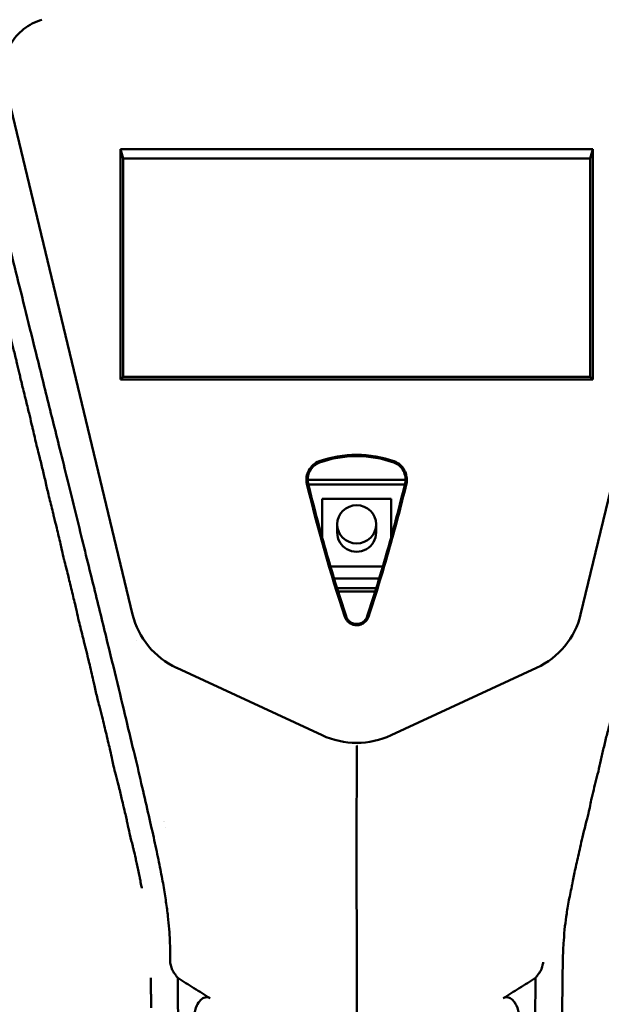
# Model space of a CAD drawing. Header units: millimetres. Extents: x 0 to 4686, y -120 to 1682.
# Tile 101 of 213: x 442 to 495, y 1353 to 1442. Entities that reach past the tile are written whole.
import ezdxf

# ---------------------------------------------------------------- set-up
doc = ezdxf.new("R2010")
doc.units = ezdxf.units.MM
doc.header["$LTSCALE"] = 2
doc.layers.add('Sichtbar (ISO)', color=7, linetype='Continuous', lineweight=50)

msp = doc.modelspace()

# ---------------------------------------------------------------- linework, layer by layer
at = {"layer": 'Sichtbar (ISO)'}
for p, q in [((452.5214, 1388.401), (441.0348, 1436.2478)), ((504.3075, 1436.2478), (492.8209, 1388.401)), ((451.6713, 1429.441), (451.4354, 1430.283)), ((451.4354, 1409.5342), (451.4354, 1430.283)), ((451.4354, 1430.283), (493.9071, 1430.283)), ((493.9071, 1430.283), (493.6713, 1429.441)), ((493.9071, 1430.283), (493.9071, 1409.5342)), ((451.6713, 1429.441), (493.6713, 1429.441)), ((451.6713, 1409.7943), (451.6713, 1429.441)), ((493.6713, 1429.441), (493.6713, 1409.7943)), ((451.6713, 1409.7943), (451.4354, 1409.5342)), ((493.9071, 1409.5342), (451.4354, 1409.5342)), ((493.6713, 1409.7943), (451.6713, 1409.7943)), ((493.9071, 1409.5342), (493.6713, 1409.7943)), ((447.6713, 1408.2453), (447.6713, 1408.2447)), ((443.3667, 1405.8471), (443.3666, 1405.8471)), ((445.3423, 1405.8471), (445.3422, 1405.8471)), ((448.2752, 1405.7314), (448.275, 1405.7314)), ((448.2974, 1405.6379), (448.2977, 1405.6379)), ((449.5251, 1400.5297), (449.5254, 1400.5297)), ((449.6286, 1400.0993), (449.6289, 1400.0993)), ((468.273, 1400.5297), (477.0695, 1400.5297)), ((468.3381, 1400.0993), (477.0044, 1400.0994)), ((475.7713, 1398.8084), (469.5713, 1398.8084)), ((469.5713, 1398.8084), (469.5713, 1395.3308)), ((475.7713, 1395.3309), (475.7713, 1398.8084)), ((447.6713, 1396.4231), (447.6713, 1396.4226)), ((470.9213, 1395.7631), (470.9213, 1396.5116)), ((474.4213, 1395.7631), (474.4213, 1396.5116)), ((470.3185, 1392.7179), (475.024, 1392.7179)), ((470.6383, 1391.6513), (474.7042, 1391.6513)), ((451.8752, 1390.7672), (451.8751, 1390.7672)), ((451.9473, 1390.4678), (451.9473, 1390.4678)), ((474.4325, 1390.7672), (470.9099, 1390.7672)), ((474.3392, 1390.4678), (471.0033, 1390.4678)), ((493.3952, 1390.4678), (493.3949, 1390.4678)), ((493.4674, 1390.7672), (493.4671, 1390.7672)), ((447.516, 1388.5534), (447.516, 1388.5534)), ((448.1148, 1386.1116), (448.1151, 1386.1116)), ((450.2135, 1386.0765), (450.2136, 1386.0765)), ((452.9035, 1386.0315), (452.9042, 1386.0315)), ((469.5721, 1377.5341), (456.4903, 1383.5978)), ((488.8531, 1383.596), (475.7713, 1377.5322)), ((494.6738, 1375.467), (494.6686, 1375.4668)), ((494.4682, 1374.5066), (494.4682, 1374.5066)), ((494.4901, 1374.6114), (494.4903, 1374.6114)), ((494.5911, 1375.0996), (494.5888, 1375.0995)), ((450.9387, 1374.2461), (450.9387, 1374.2461)), ((453.0723, 1374.2104), (453.0723, 1374.2104)), ((451.1377, 1373.4829), (451.1379, 1373.4829)), ((453.2495, 1373.4475), (453.2495, 1373.4475)), ((494.0735, 1372.96), (494.0702, 1372.9653)), ((494.1022, 1373.0776), (494.0971, 1373.0774)), ((494.1529, 1373.2986), (494.157, 1373.2988)), ((493.4238, 1370.1258), (493.4239, 1370.1258)), ((455.4584, 1369.271), (455.4585, 1369.271)), ((493.2389, 1369.3879), (493.238, 1369.3879)), ((492.9131, 1368.056), (492.917, 1368.0536))]:
    msp.add_line(p, q, dxfattribs=at)
for centre, major_axis, ratio, start_param, end_param in [((577.7255, 1424.8887), (35.5598, -124.8618), 0.8645523, 4.6644613, 4.760355), ((472.6713, 1395.7631), (-1.75, 0), 0.9823361, 0, 3.1415927), ((449.6713, 1392.7318), (-2, 0), 0.9823361, 1.2489457, 1.249008), ((449.6713, 1392.4324), (2, 0), 0.9823361, 4.4322508, 4.4323096), ((449.0472, 1376.7262), (0.1975, 11.7983), 0.6653497, 6.2354285, 6.2354401), ((460.0209, 1390.3925), (-6.8277, -3.7343), 0.9519124, 6.0305983, 6.8965126), ((485.3216, 1390.3925), (6.8277, -3.7343), 0.9519125, 5.6692771, 6.5357667), ((472.6712, 1384.5303), (0.0001, -7.6845), 0.9759946, 5.8571889, 6.7092562), ((449.0472, 1376.7262), (0.1975, 11.7983), 0.6653497, 4.0970949, 4.0970983), ((449.0472, 1376.7262), (0.1975, 11.7983), 0.6653497, 3.6648054, 3.6648445)]:
    msp.add_ellipse(centre, major_axis=major_axis, ratio=ratio, start_param=start_param, end_param=end_param, dxfattribs=at)
msp.add_ellipse((472.6713, 1396.5116), major_axis=(-1.75, 0), ratio=0.9823361, dxfattribs=at)
for points, knots in [([(412.2649, 1388.2871), (412.3067, 1388.4718), (412.349, 1388.6584), (414.4793, 1398.0551), (417.1646, 1409.7589), (423.2879, 1436.1922), (424.3306, 1440.3287), (425.4596, 1443.6163), (426.04, 1445.0769), (427.7358, 1447.1552), (428.5443, 1447.8163), (431.1295, 1449.19), (432.5944, 1449.522), (440.671, 1450.9497), (451.7202, 1452.5772), (469.7715, 1455.2223)], [-25.3538521, -25.3538521, -25.3538521, -25.3538521, -25.273079, -25.273079, -21.3302568, -21.3302568, -14.2017749, -14.2017749, -10.9447154, -10.9447154, -8.7828271, -8.7828271, -5.4732498, -5.4732498, -0.000001, -0.000001, -0.000001, -0.000001]), ([(412.4893, 1388.2637), (413.3532, 1392.0877), (414.4518, 1396.9056), (417.2848, 1409.2392), (418.8536, 1416.0262), (423.0483, 1434.0116), (424.0377, 1438.0468), (425.6116, 1443.6418), (426.1988, 1444.6598), (427.3415, 1446.4234), (428.0547, 1447.1785), (429.6419, 1448.2562), (430.5604, 1448.7491), (432.3325, 1449.2765), (433.0227, 1449.4549), (435.3705, 1449.9113), (436.8441, 1450.1645), (438.0455, 1450.3697), (438.6243, 1450.4666), (443.301, 1451.2263), (448.7185, 1452.053), (459.3699, 1453.6591), (466.0336, 1454.6554), (469.7148, 1455.2054)], [1.3347292, 1.3347292, 1.3347292, 1.3347292, 1.6937313, 1.6937313, 2.056439, 2.056439, 2.7524524, 2.7524524, 3.8919127, 3.8919127, 5.1641949, 5.1641949, 6.0936505, 6.0936505, 6.4205207, 6.4205207, 6.6575917, 6.6575917, 6.9173987, 6.9173987, 8.3510463, 8.3510463, 9.5536694, 9.5536694, 9.5536694, 9.5536694]), ([(475.571, 1455.2223), (493.5377, 1452.5896), (504.4892, 1450.9756), (512.7188, 1449.5309), (514.1866, 1449.1981), (516.7722, 1447.8339), (517.5813, 1447.1781), (519.2814, 1445.1147), (519.8636, 1443.663), (520.9975, 1440.3908), (522.0302, 1436.2815), (527.7133, 1411.7719), (530.1174, 1401.3066), (532.1253, 1392.4813)], [0.000001, 0.000001, 0.000001, 0.000001, 5.4475866, 5.4475866, 8.8584414, 8.8584414, 11.0839934, 11.0839934, 14.4444599, 14.4444599, 21.911222, 21.911222, 25.8761143, 25.8761143, 25.8761143, 25.8761143]), ([(531.8935, 1392.4975), (531.4572, 1394.4134), (531.0092, 1396.3741), (529.2018, 1404.2717), (527.7241, 1410.6845), (525.5631, 1419.9981), (524.6505, 1423.9174), (521.8406, 1435.8763), (521.2349, 1438.3097), (520.0294, 1442.5631), (519.5383, 1443.9124), (518.2101, 1446.1906), (517.4913, 1446.9663), (515.7532, 1448.2822), (514.7276, 1448.7158), (513.2626, 1449.2254), (512.2341, 1449.498), (509.2646, 1450.0322), (508.5781, 1450.1504), (507.6349, 1450.3124), (506.9766, 1450.4239), (502.5022, 1451.1546), (497.2666, 1451.9559), (486.0648, 1453.6453), (479.2947, 1454.6575), (475.6293, 1455.2052)], [1.9729771, 1.9729771, 1.9729771, 1.9729771, 2.3191077, 2.3191077, 3.3683787, 3.3683787, 3.9601124, 3.9601124, 5.2581, 5.2581, 6.7495942, 6.7495942, 8.163472, 8.163472, 9.8795998, 9.8795998, 11.5951622, 11.5951622, 11.944986, 11.944986, 12.684735, 12.684735, 16.4201746, 16.4201746, 19.3278707, 19.3278707, 19.3278707, 19.3278707]), ([(439.9328, 1444.7213), (439.8347, 1444.6627), (439.725, 1444.6021), (439.6242, 1444.5386), (439.6187, 1444.5351), (439.6132, 1444.5317), (439.6078, 1444.5282), (439.5026, 1444.4609), (439.4008, 1444.3911), (439.3021, 1444.3186), (439.2722, 1444.2967), (439.2422, 1444.2745), (439.2124, 1444.2523), (439.144, 1444.2012), (439.0768, 1444.1498), (439.0145, 1444.1), (438.9439, 1444.0436), (438.8797, 1443.9893), (438.8026, 1443.9223), (438.7821, 1443.9045), (438.7608, 1443.8858), (438.7382, 1443.8659), (438.6305, 1443.771), (438.5193, 1443.6681), (438.4077, 1443.5579), (438.3991, 1443.5494), (438.3906, 1443.5409), (438.3821, 1443.5324), (438.2808, 1443.4309), (438.1889, 1443.3309), (438.0996, 1443.2278), (438.049, 1443.1693), (437.9991, 1443.1098), (437.9501, 1443.0495), (437.9054, 1442.9945), (437.8614, 1442.9387), (437.8181, 1442.8823), (437.7272, 1442.7639), (437.6392, 1442.6426), (437.5604, 1442.5231), (437.5456, 1442.5005), (437.531, 1442.478), (437.5167, 1442.4555), (437.4555, 1442.359), (437.3993, 1442.2631), (437.3441, 1442.1651), (437.276, 1442.0443), (437.2095, 1441.9202), (437.1481, 1441.7951), (437.1418, 1441.7822), (437.1355, 1441.7693), (437.1292, 1441.7564), (437.075, 1441.6439), (437.0244, 1441.5302), (436.9743, 1441.4114), (436.9183, 1441.2788), (436.863, 1441.1399), (436.8191, 1441.0153), (436.7752, 1440.8908), (436.7427, 1440.7808), (436.7085, 1440.663), (436.6742, 1440.5453), (436.6419, 1440.4254), (436.6118, 1440.3049), (436.5817, 1440.1844), (436.5555, 1440.066), (436.5292, 1439.9356), (436.5111, 1439.8464), (436.4929, 1439.7517), (436.4785, 1439.6697), (436.4719, 1439.6318), (436.466, 1439.5967), (436.4612, 1439.5661), (436.446, 1439.4694), (436.4341, 1439.3815), (436.4238, 1439.2987), (436.4144, 1439.2242), (436.4054, 1439.1475), (436.3967, 1439.0684), (436.3957, 1439.0596), (436.3948, 1439.0508), (436.3938, 1439.0419), (436.3843, 1438.9535), (436.3766, 1438.8675), (436.3693, 1438.7783), (436.362, 1438.6892), (436.3551, 1438.5969), (436.3501, 1438.5106), (436.3495, 1438.5006), (436.349, 1438.4907), (436.3484, 1438.4809), (436.3444, 1438.4057), (436.3417, 1438.3343), (436.3392, 1438.2614), (436.3364, 1438.179), (436.334, 1438.0945), (436.3325, 1438.0088), (436.3317, 1437.9649), (436.3312, 1437.9208), (436.3309, 1437.8768), (436.3307, 1437.8348), (436.3306, 1437.7929), (436.3309, 1437.7517), (436.3314, 1437.6675), (436.3331, 1437.5861), (436.3354, 1437.489), (436.3374, 1437.407), (436.3399, 1437.314), (436.3437, 1437.2204), (436.3444, 1437.203), (436.3451, 1437.1856), (436.3459, 1437.1683), (436.3508, 1437.0575), (436.3576, 1436.9487), (436.3654, 1436.8343), (436.3733, 1436.7199), (436.3825, 1436.6042), (436.3934, 1436.4881), (436.3939, 1436.4832), (436.3943, 1436.4783), (436.3948, 1436.4735), (436.4055, 1436.3622), (436.4191, 1436.2505), (436.4328, 1436.1252), (436.4472, 1435.9944), (436.4618, 1435.8487), (436.4798, 1435.7018), (436.4824, 1435.6802), (436.4852, 1435.6585), (436.488, 1435.6368), (436.5041, 1435.5112), (436.5226, 1435.384), (436.5421, 1435.2503), (436.565, 1435.0935), (436.5896, 1434.9343), (436.6164, 1434.7733), (436.6192, 1434.7563), (436.6221, 1434.7392), (436.6251, 1434.722), (436.6499, 1434.5772), (436.6784, 1434.4281), (436.7068, 1434.2664), (436.7373, 1434.0926), (436.7677, 1433.9042), (436.8022, 1433.7116), (436.8036, 1433.7036), (436.805, 1433.6956), (436.8065, 1433.6876), (436.8428, 1433.4867), (436.8838, 1433.2817), (436.9271, 1433.0631), (436.9578, 1432.9087), (436.9893, 1432.7524), (437.0218, 1432.5948), (437.0353, 1432.5292), (437.049, 1432.4635), (437.0629, 1432.3975), (437.1101, 1432.1727), (437.1627, 1431.9426), (437.2181, 1431.6844), (437.2405, 1431.5801), (437.2634, 1431.4713), (437.2868, 1431.3593), (437.3214, 1431.194), (437.3573, 1431.0217), (437.3951, 1430.8471), (437.4557, 1430.5666), (437.521, 1430.2799), (437.5883, 1429.9832), (437.5913, 1429.97), (437.5943, 1429.9568), (437.5973, 1429.9436), (437.6678, 1429.6327), (437.7405, 1429.3107), (437.8201, 1428.9687), (437.86, 1428.7976), (437.9016, 1428.6214), (437.9434, 1428.4448), (437.9852, 1428.2683), (438.0271, 1428.0914), (438.0675, 1427.9183), (438.1485, 1427.5719), (438.2238, 1427.2411), (438.306, 1426.8893), (438.3202, 1426.8282), (438.3347, 1426.7664), (438.3494, 1426.7041), (438.4191, 1426.4079), (438.4927, 1426.0997), (438.5664, 1425.7904), (438.6472, 1425.4517), (438.7282, 1425.1117), (438.8176, 1424.7372), (438.827, 1424.6978), (438.8366, 1424.658), (438.8462, 1424.6178), (438.9471, 1424.1953), (439.0595, 1423.7264), (439.1455, 1423.3679), (439.2116, 1423.0928), (439.2621, 1422.8828), (439.3132, 1422.6703), (439.3287, 1422.6059), (439.3442, 1422.5413), (439.3603, 1422.4745), (439.4292, 1422.1876), (439.5074, 1421.8618), (439.5844, 1421.5429), (439.65, 1421.2713), (439.7147, 1421.0048), (439.7825, 1420.7214), (439.7943, 1420.6722), (439.8062, 1420.6225), (439.8182, 1420.5722), (439.8992, 1420.232), (439.9855, 1419.8634), (440.0585, 1419.5607), (440.1103, 1419.3457), (440.1554, 1419.1639), (440.1999, 1418.9834), (440.2181, 1418.9097), (440.2361, 1418.8362), (440.2545, 1418.7608), (440.318, 1418.5007), (440.3852, 1418.2175), (440.4529, 1417.9373), (440.4942, 1417.7661), (440.5355, 1417.5945), (440.577, 1417.4219), (440.6033, 1417.312), (440.6298, 1417.2016), (440.6562, 1417.0906), (440.7241, 1416.8054), (440.7925, 1416.5021), (440.8581, 1416.2299), (440.8794, 1416.1417), (440.9004, 1416.0568), (440.9211, 1415.9737), (440.9644, 1415.8004), (441.0067, 1415.6351), (441.0488, 1415.465), (441.111, 1415.2131), (441.1725, 1414.9505), (441.2364, 1414.6859), (441.2454, 1414.6488), (441.2543, 1414.6118), (441.2632, 1414.5748), (441.3181, 1414.3473), (441.3726, 1414.1204), (441.426, 1413.8951), (441.4849, 1413.6461), (441.5366, 1413.4062), (441.6026, 1413.13), (441.606, 1413.1157), (441.6094, 1413.1013), (441.6129, 1413.0868), (441.6839, 1412.7923), (441.772, 1412.4551), (441.8532, 1412.1273), (441.9028, 1411.9271), (441.9498, 1411.7303), (441.9971, 1411.5324), (442.0271, 1411.4063), (442.0573, 1411.2797), (442.0883, 1411.1514), (442.1678, 1410.8218), (442.2473, 1410.492), (442.324, 1410.1674), (442.3577, 1410.0246), (442.3888, 1409.8869), (442.4208, 1409.7446), (442.4603, 1409.5697), (442.5013, 1409.3879), (442.5509, 1409.1813)], [0.19230769, 0.19230769, 0.19230769, 0.19230769, 0.19686702, 0.19686702, 0.19686702, 0.19711538, 0.19711538, 0.19711538, 0.20192308, 0.20192308, 0.20192308, 0.2033802, 0.2033802, 0.2033802, 0.20673077, 0.20673077, 0.20673077, 0.21053085, 0.21053085, 0.21053085, 0.21153846, 0.21153846, 0.21153846, 0.21634615, 0.21634615, 0.21634615, 0.21671703, 0.21671703, 0.21671703, 0.22115385, 0.22115385, 0.22115385, 0.22366939, 0.22366939, 0.22366939, 0.22596154, 0.22596154, 0.22596154, 0.23076923, 0.23076923, 0.23076923, 0.23167789, 0.23167789, 0.23167789, 0.23557692, 0.23557692, 0.23557692, 0.24038462, 0.24038462, 0.24038462, 0.24088017, 0.24088017, 0.24088017, 0.24519231, 0.24519231, 0.24519231, 0.25, 0.25, 0.25, 0.25480769, 0.25480769, 0.25480769, 0.25961538, 0.25961538, 0.25961538, 0.26442308, 0.26442308, 0.26442308, 0.2677122, 0.2677122, 0.2677122, 0.26923077, 0.26923077, 0.26923077, 0.27403846, 0.27403846, 0.27403846, 0.27836411, 0.27836411, 0.27836411, 0.27884615, 0.27884615, 0.27884615, 0.28365385, 0.28365385, 0.28365385, 0.28846154, 0.28846154, 0.28846154, 0.28901643, 0.28901643, 0.28901643, 0.29326923, 0.29326923, 0.29326923, 0.29807692, 0.29807692, 0.29807692, 0.30053401, 0.30053401, 0.30053401, 0.30288462, 0.30288462, 0.30288462, 0.30769231, 0.30769231, 0.30769231, 0.31174841, 0.31174841, 0.31174841, 0.3125, 0.3125, 0.3125, 0.31730769, 0.31730769, 0.31730769, 0.32211538, 0.32211538, 0.32211538, 0.32231693, 0.32231693, 0.32231693, 0.32692308, 0.32692308, 0.32692308, 0.33173077, 0.33173077, 0.33173077, 0.33243944, 0.33243944, 0.33243944, 0.33653846, 0.33653846, 0.33653846, 0.34134615, 0.34134615, 0.34134615, 0.34185582, 0.34185582, 0.34185582, 0.34615385, 0.34615385, 0.34615385, 0.35076983, 0.35076983, 0.35076983, 0.35096154, 0.35096154, 0.35096154, 0.35576923, 0.35576923, 0.35576923, 0.35916516, 0.35916516, 0.35916516, 0.36057692, 0.36057692, 0.36057692, 0.36538462, 0.36538462, 0.36538462, 0.36732648, 0.36732648, 0.36732648, 0.37019231, 0.37019231, 0.37019231, 0.37479575, 0.37479575, 0.37479575, 0.375, 0.375, 0.375, 0.37980769, 0.37980769, 0.37980769, 0.38221339, 0.38221339, 0.38221339, 0.38461538, 0.38461538, 0.38461538, 0.38942308, 0.38942308, 0.38942308, 0.39025837, 0.39025837, 0.39025837, 0.39423077, 0.39423077, 0.39423077, 0.39858071, 0.39858071, 0.39858071, 0.39903846, 0.39903846, 0.39903846, 0.40384615, 0.40384615, 0.40384615, 0.40753564, 0.40753564, 0.40753564, 0.40865385, 0.40865385, 0.40865385, 0.41346154, 0.41346154, 0.41346154, 0.41755782, 0.41755782, 0.41755782, 0.41826923, 0.41826923, 0.41826923, 0.42307692, 0.42307692, 0.42307692, 0.42649099, 0.42649099, 0.42649099, 0.42788462, 0.42788462, 0.42788462, 0.43269231, 0.43269231, 0.43269231, 0.43562933, 0.43562933, 0.43562933, 0.4375, 0.4375, 0.4375, 0.44230769, 0.44230769, 0.44230769, 0.44386602, 0.44386602, 0.44386602, 0.44711538, 0.44711538, 0.44711538, 0.45192308, 0.45192308, 0.45192308, 0.45259626, 0.45259626, 0.45259626, 0.45673077, 0.45673077, 0.45673077, 0.46130206, 0.46130206, 0.46130206, 0.46153846, 0.46153846, 0.46153846, 0.46634615, 0.46634615, 0.46634615, 0.46928302, 0.46928302, 0.46928302, 0.47115385, 0.47115385, 0.47115385, 0.47596154, 0.47596154, 0.47596154, 0.47807561, 0.47807561, 0.47807561, 0.48067395, 0.48067395, 0.48067395, 0.48067395]), ([(442.8912, 1444.161), (442.7598, 1444.1103), (442.2827, 1443.9195), (441.5471, 1443.5683), (440.7799, 1443.0989), (440.1178, 1442.5591), (439.5645, 1441.9981), (439.0994, 1441.3331), (438.7725, 1440.7563), (438.5288, 1440.1035), (438.308, 1439.33), (438.1789, 1438.4293), (438.1334, 1437.4044), (438.1871, 1436.2499), (438.336, 1435.0319), (438.4871, 1434.1552), (438.5648, 1433.7412)], [0.26608474, 0.26608474, 0.26608474, 0.26608474, 0.27272727, 0.29090909, 0.30909091, 0.32727273, 0.34545455, 0.36363636, 0.38181818, 0.4, 0.41818182, 0.43636364, 0.45454545, 0.47272727, 0.49090909, 0.50567716, 0.50567716, 0.50567716, 0.50567716]), ([(441.0348, 1436.2478), (440.8881, 1436.859), (440.87, 1437.5023), (441.065, 1438.6968), (441.2614, 1439.2568), (441.8568, 1440.265), (442.2548, 1440.7126), (443.2057, 1441.462), (443.7703, 1441.7576), (444.3712, 1441.9272)], [0.00000401, 0.00000401, 0.00000401, 0.00000401, 0.19178465, 0.19178465, 0.36900423, 0.36900423, 0.54616603, 0.54616603, 0.73306595, 0.73306595, 0.73306595, 0.73306595]), ([(438.5648, 1433.7412), (438.5827, 1433.6455), (438.6998, 1433.033), (438.9538, 1431.8195), (439.3858, 1429.9237), (439.9098, 1427.7634), (440.5141, 1425.2807), (441.2231, 1422.4346), (442.0099, 1419.2744), (442.9024, 1415.6806), (443.9247, 1411.5692), (445.0789, 1406.891), (446.3822, 1401.6925), (447.8414, 1395.7187), (449.1597, 1390.3841), (450.2976, 1385.735), (451.2981, 1381.6336), (452.1515, 1378.0397), (452.9114, 1374.927), (453.5496, 1372.139), (453.9334, 1370.4898), (454.1081, 1369.7199)], [0.50567716, 0.50567716, 0.50567716, 0.50567716, 0.50909091, 0.52727273, 0.54545455, 0.56363636, 0.58181818, 0.6, 0.61818182, 0.63636364, 0.65454545, 0.67272727, 0.69090909, 0.70909091, 0.72727273, 0.74545455, 0.76363636, 0.78181818, 0.8, 0.81818182, 0.83636364, 0.83636364, 0.83636364, 0.83636364]), ([(442.5509, 1409.1813), (442.5527, 1409.1737), (442.5546, 1409.1661), (442.5564, 1409.1584), (442.6494, 1408.7728), (442.7727, 1408.3), (442.8852, 1407.8455), (442.8923, 1407.817), (442.8993, 1407.7885), (442.9063, 1407.7601), (443.0106, 1407.3362), (443.1063, 1406.9268), (443.2069, 1406.5101), (443.2845, 1406.1886), (443.3625, 1405.8651), (443.4403, 1405.5389), (443.4702, 1405.4139), (443.4999, 1405.2885), (443.5297, 1405.1627), (443.6354, 1404.7154), (443.7357, 1404.2482), (443.8367, 1403.828)], [0.480673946, 0.480673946, 0.480673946, 0.480673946, 0.480769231, 0.480769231, 0.480769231, 0.485576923, 0.485576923, 0.485576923, 0.485878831, 0.485878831, 0.485878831, 0.490384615, 0.490384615, 0.490384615, 0.493860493, 0.493860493, 0.493860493, 0.495192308, 0.495192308, 0.495192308, 0.499926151, 0.499926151, 0.499926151, 0.499926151]), ([(443.8367, 1403.828), (443.8383, 1403.8214), (443.8398, 1403.8149), (443.8414, 1403.8083), (443.9067, 1403.5376), (443.9723, 1403.2869), (444.0362, 1403.0389), (444.0728, 1402.8973), (444.1088, 1402.7567), (444.144, 1402.6137), (444.2408, 1402.2202), (444.3363, 1401.8231), (444.4335, 1401.4201), (444.5282, 1401.028), (444.6222, 1400.6378), (444.7128, 1400.2517), (444.7153, 1400.2411), (444.7178, 1400.2304), (444.7203, 1400.2197), (444.8121, 1399.828), (444.8871, 1399.4541), (444.9907, 1399.0229)], [0.499926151, 0.499926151, 0.499926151, 0.499926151, 0.5, 0.5, 0.5, 0.503060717, 0.503060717, 0.503060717, 0.504807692, 0.504807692, 0.504807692, 0.509615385, 0.509615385, 0.509615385, 0.514293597, 0.514293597, 0.514293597, 0.514423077, 0.514423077, 0.514423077, 0.519172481, 0.519172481, 0.519172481, 0.519172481]), ([(476.0454, 1402.1897), (474.9655, 1402.5715), (473.819, 1402.7633), (471.5235, 1402.7633), (470.3771, 1402.5715), (469.2971, 1402.1897)], [-0.68868314, -0.68868314, -0.68868314, -0.68868314, -0.34434207, -0.34434207, -0.000001, -0.000001, -0.000001, -0.000001]), ([(468.1963, 1400.1628), (468.1477, 1400.3649), (468.1411, 1400.5746), (468.2019, 1400.9849), (468.2689, 1401.1849), (468.4663, 1401.5545), (468.5983, 1401.7246), (468.9141, 1402.007), (469.0967, 1402.1188), (469.2971, 1402.1897)], [0.00000136, 0.00000136, 0.00000136, 0.00000136, 0.06342403, 0.06342403, 0.1266648, 0.1266648, 0.19094651, 0.19094651, 0.25493073, 0.25493073, 0.25493073, 0.25493073]), ([(468.3156, 1400.1926), (468.2709, 1400.3802), (468.2615, 1400.5759), (468.3104, 1400.9647), (468.3712, 1401.1584), (468.5626, 1401.5085), (468.6925, 1401.6646), (468.9915, 1401.9144), (469.1585, 1402.0113), (469.3379, 1402.0752)], [0.000001, 0.000001, 0.000001, 0.000001, 0.05884142, 0.05884142, 0.11961155, 0.11961155, 0.18004418, 0.18004418, 0.23725591, 0.23725591, 0.23725591, 0.23725591]), ([(469.3379, 1402.0752), (470.4049, 1402.4523), (471.5374, 1402.6471), (473.8051, 1402.6471), (474.9377, 1402.4523), (476.0046, 1402.0752)], [0.000001, 0.000001, 0.000001, 0.000001, 0.34017661, 0.34017661, 0.68035956, 0.68035956, 0.68035956, 0.68035956]), ([(476.0046, 1402.0752), (476.1818, 1402.0121), (476.3469, 1401.9168), (476.6454, 1401.6696), (476.7761, 1401.5138), (476.9692, 1401.1638), (477.0307, 1400.9701), (477.0812, 1400.5797), (477.072, 1400.382), (477.0269, 1400.1926)], [0.000001, 0.000001, 0.000001, 0.000001, 0.05654764, 0.05654764, 0.11710425, 0.11710425, 0.17805952, 0.17805952, 0.23762349, 0.23762349, 0.23762349, 0.23762349]), ([(476.0454, 1402.1897), (476.2407, 1402.1206), (476.4191, 1402.0127), (476.7293, 1401.7403), (476.8601, 1401.5764), (477.064, 1401.2102), (477.1355, 1401.0058), (477.2017, 1400.5854), (477.1961, 1400.3702), (477.1462, 1400.1628)], [0.000001, 0.000001, 0.000001, 0.000001, 0.06227146, 0.06227146, 0.12482787, 0.12482787, 0.18970526, 0.18970526, 0.25478513, 0.25478513, 0.25478513, 0.25478513]), ([(471.7218, 1388.2336), (471.0716, 1390.2025), (470.4624, 1392.1844), (469.3267, 1396.1719), (468.8002, 1398.1774), (468.3156, 1400.1926)], [0.0000225, 0.0000225, 0.0000225, 0.0000225, 0.632153, 0.632153, 1.2645254, 1.2645254, 1.2645254, 1.2645254]), ([(477.0269, 1400.1926), (476.5424, 1398.1778), (476.016, 1396.1726), (474.8803, 1392.1852), (474.271, 1390.2029), (473.6207, 1388.2336)], [0.000001, 0.000001, 0.000001, 0.000001, 0.6322554, 0.6322554, 1.2645096, 1.2645096, 1.2645096, 1.2645096]), ([(473.7369, 1388.1942), (474.3881, 1390.1649), (474.9979, 1392.1489), (476.1345, 1396.1396), (476.6613, 1398.1463), (477.1462, 1400.1628)], [-1.2655408, -1.2655408, -1.2655408, -1.2655408, -0.6327714, -0.6327714, -0.000001, -0.000001, -0.000001, -0.000001]), ([(444.9907, 1399.0229), (444.9919, 1399.0176), (444.9932, 1399.0123), (444.9945, 1399.007), (445.1, 1398.5691), (445.2354, 1398.0714), (445.3531, 1397.593), (445.3831, 1397.4712), (445.4128, 1397.3497), (445.4423, 1397.2284), (445.5289, 1396.8733), (445.6138, 1396.5203), (445.6984, 1396.1694), (445.8119, 1395.6988), (445.9255, 1395.2273), (446.0359, 1394.756), (446.0802, 1394.5667), (446.122, 1394.3777), (446.1635, 1394.1889), (446.2242, 1393.9122), (446.2842, 1393.6357), (446.3506, 1393.359)], [0.519172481, 0.519172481, 0.519172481, 0.519172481, 0.519230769, 0.519230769, 0.519230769, 0.524038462, 0.524038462, 0.524038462, 0.525262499, 0.525262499, 0.525262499, 0.528846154, 0.528846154, 0.528846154, 0.533653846, 0.533653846, 0.533653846, 0.535584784, 0.535584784, 0.535584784, 0.538414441, 0.538414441, 0.538414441, 0.538414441]), ([(446.3506, 1393.359), (446.3517, 1393.3543), (446.3528, 1393.3497), (446.354, 1393.3451), (446.4672, 1392.875), (446.5992, 1392.404), (446.7143, 1391.9382), (446.7658, 1391.7299), (446.8166, 1391.5218), (446.8671, 1391.3138), (446.9294, 1391.0567), (446.9913, 1390.7997), (447.0532, 1390.5426), (447.1653, 1390.0775), (447.2762, 1389.6166), (447.3808, 1389.1673), (447.4206, 1388.9962), (447.4561, 1388.8324), (447.4919, 1388.6658), (447.55, 1388.3948), (447.6088, 1388.1163), (447.688, 1387.787)], [0.538414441, 0.538414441, 0.538414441, 0.538414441, 0.538461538, 0.538461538, 0.538461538, 0.543269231, 0.543269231, 0.543269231, 0.545419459, 0.545419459, 0.545419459, 0.548076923, 0.548076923, 0.548076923, 0.552884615, 0.552884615, 0.552884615, 0.554715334, 0.554715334, 0.554715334, 0.557692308, 0.557692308, 0.557692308, 0.557692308]), ([(447.688, 1387.787), (447.7969, 1387.3346), (447.9443, 1386.7864), (448.0781, 1386.2576), (448.1017, 1386.1647), (448.1248, 1386.0724), (448.1472, 1385.9813), (448.2971, 1385.3718), (448.4409, 1384.7734), (448.5793, 1384.1978), (448.591, 1384.1494), (448.6027, 1384.1009), (448.6143, 1384.0525), (448.741, 1383.5257), (448.8668, 1383.0008), (448.9883, 1382.4799), (449.0242, 1382.3259), (449.0584, 1382.1733), (449.0917, 1382.0217), (449.1808, 1381.6161), (449.2637, 1381.2176), (449.3594, 1380.8184)], [0.557692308, 0.557692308, 0.557692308, 0.557692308, 0.561781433, 0.561781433, 0.561781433, 0.5625, 0.5625, 0.5625, 0.567307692, 0.567307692, 0.567307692, 0.567712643, 0.567712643, 0.567712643, 0.572115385, 0.572115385, 0.572115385, 0.573417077, 0.573417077, 0.573417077, 0.576899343, 0.576899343, 0.576899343, 0.576899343]), ([(473.7369, 1388.1942), (473.7073, 1388.1078), (473.6675, 1388.0246), (473.5691, 1387.87), (473.5103, 1387.7984), (473.3361, 1387.6333), (473.2128, 1387.5568), (472.9427, 1387.4546), (472.8011, 1387.4288), (472.518, 1387.4318), (472.3769, 1387.4604), (472.1477, 1387.5526), (472.0134, 1387.6218), (471.82, 1387.8129), (471.7647, 1387.8823), (471.6717, 1388.0315), (471.6341, 1388.1113), (471.6056, 1388.1941)], [0.00007199, 0.00007199, 0.00007199, 0.00007199, 0.02790967, 0.02790967, 0.05577558, 0.05577558, 0.1005236, 0.1005236, 0.14312078, 0.14312078, 0.18562645, 0.18562645, 0.21753972, 0.21753972, 0.23288752, 0.23288752, 0.24821671, 0.24821671, 0.24821671, 0.24821671]), ([(471.7218, 1388.2336), (471.7476, 1388.1567), (471.7826, 1388.0827), (471.8687, 1387.9449), (471.92, 1387.881), (472.0683, 1387.7373), (472.1723, 1387.6694), (472.4144, 1387.5737), (472.5431, 1387.5492), (472.8001, 1387.5492), (472.9287, 1387.5739), (473.1708, 1387.6697), (473.2748, 1387.7378), (473.4229, 1387.8814), (473.4741, 1387.9453), (473.5601, 1388.0829), (473.5949, 1388.1568), (473.6207, 1388.2336)], [-0.2477299, -0.2477299, -0.2477299, -0.2477299, -0.22301212, -0.22301212, -0.19835468, -0.19835468, -0.16052186, -0.16052186, -0.12384077, -0.12384077, -0.08716194, -0.08716194, -0.04932856, -0.04932856, -0.02470501, -0.02470501, -0.00002214, -0.00002214, -0.00002214, -0.00002214]), ([(449.3594, 1380.8184), (449.3601, 1380.8156), (449.3607, 1380.8129), (449.3614, 1380.8102), (449.415, 1380.5871), (449.4726, 1380.3637), (449.5308, 1380.1417), (449.6165, 1379.8152), (449.7035, 1379.4916), (449.7816, 1379.1759), (449.8452, 1378.9188), (449.9076, 1378.6627), (449.9687, 1378.4099), (450.0337, 1378.1412), (450.0972, 1377.8762), (450.1592, 1377.6177), (450.2245, 1377.3455), (450.289, 1377.0762), (450.3519, 1376.811), (450.405, 1376.5873), (450.4568, 1376.3665), (450.5069, 1376.1493), (450.5726, 1375.8647), (450.6251, 1375.6042), (450.6835, 1375.3284), (450.7224, 1375.1443), (450.764, 1374.9535), (450.814, 1374.7442)], [0.576899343, 0.576899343, 0.576899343, 0.576899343, 0.576923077, 0.576923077, 0.576923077, 0.578869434, 0.578869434, 0.578869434, 0.581730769, 0.581730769, 0.581730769, 0.584061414, 0.584061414, 0.584061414, 0.586538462, 0.586538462, 0.586538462, 0.589146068, 0.589146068, 0.589146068, 0.591346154, 0.591346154, 0.591346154, 0.594229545, 0.594229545, 0.594229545, 0.596153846, 0.596153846, 0.596153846, 0.596153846]), ([(472.6713, 1236.6471), (472.6713, 1244.9108), (472.6707, 1252.7379), (472.6712, 1260.2229), (472.6713, 1261.9624), (472.6714, 1263.6829), (472.6716, 1265.3849), (472.6722, 1271.0068), (472.6729, 1276.4269), (472.6718, 1281.6331), (472.671, 1285.8897), (472.6691, 1290.0049), (472.6685, 1294.0213), (472.6681, 1296.4047), (472.6683, 1298.7533), (472.6694, 1301.077), (472.6706, 1303.5112), (472.6729, 1305.9177), (472.6748, 1308.3293), (472.6778, 1312.0989), (472.6799, 1315.881), (472.6756, 1319.8016), (472.6746, 1320.7448), (472.6732, 1321.6959), (472.6716, 1322.6528), (472.6637, 1327.3779), (472.6511, 1332.2472), (472.6557, 1336.9712), (472.6566, 1337.812), (472.6579, 1338.6483), (472.66, 1339.4796), (472.67, 1343.5862), (472.6882, 1347.3778), (472.692, 1351.301), (472.6942, 1353.5378), (472.6917, 1355.822), (472.6831, 1357.9925), (472.6825, 1358.1444), (472.6819, 1358.296), (472.6814, 1358.4471), (472.6777, 1359.5402), (472.6762, 1360.6082), (472.6745, 1361.6703), (472.6729, 1362.688), (472.6711, 1363.7003), (472.6702, 1364.7368), (472.6684, 1366.7211), (472.6704, 1368.797), (472.6734, 1370.9181), (472.6758, 1372.6621), (472.6789, 1374.4364), (472.6795, 1376.213)], [0, 0, 0, 0, 0.1428571, 0.1428571, 0.1428571, 0.1760566, 0.1760566, 0.1760566, 0.2857143, 0.2857143, 0.2857143, 0.3753684, 0.3753684, 0.3753684, 0.4285714, 0.4285714, 0.4285714, 0.4843075, 0.4843075, 0.4843075, 0.5714286, 0.5714286, 0.5714286, 0.5923867, 0.5923867, 0.5923867, 0.6958674, 0.6958674, 0.6958674, 0.7142857, 0.7142857, 0.7142857, 0.8052697, 0.8052697, 0.8052697, 0.8571429, 0.8571429, 0.8571429, 0.8607733, 0.8607733, 0.8607733, 0.8870361, 0.8870361, 0.8870361, 0.9122018, 0.9122018, 0.9122018, 0.9603829, 0.9603829, 0.9603829, 1, 1, 1, 1]), ([(472.6795, 1376.213), (472.6797, 1376.2795), (472.6865, 1376.3467), (472.6883, 1376.4035), (472.69, 1376.4604), (472.6866, 1376.5069), (472.6822, 1376.5415), (472.6779, 1376.5761), (472.6727, 1376.5981), (472.6713, 1376.6053)], [0.00000618, 0.00000618, 0.00000618, 0.00000618, 0.33333333, 0.33333333, 0.33333333, 0.66666667, 0.66666667, 0.66666667, 1, 1, 1, 1]), ([(450.814, 1374.7442), (450.8716, 1374.5036), (450.9403, 1374.2386), (451.011, 1373.9683), (451.0939, 1373.6513), (451.1795, 1373.327), (451.2534, 1373.0265), (451.2777, 1372.9276), (451.3017, 1372.8292), (451.3255, 1372.7315), (451.42, 1372.3431), (451.51, 1371.966), (451.5938, 1371.613), (451.6076, 1371.5548), (451.6212, 1371.4974), (451.6346, 1371.4406), (451.7035, 1371.1501), (451.7713, 1370.8635), (451.837, 1370.582), (451.8817, 1370.3904), (451.9254, 1370.2011), (451.9678, 1370.0147), (452.0014, 1369.867), (452.0313, 1369.726), (452.0601, 1369.5873), (452.1209, 1369.2942), (452.1763, 1369.0114), (452.2495, 1368.6968), (452.2507, 1368.6918), (452.2518, 1368.6867), (452.253, 1368.6817)], [0.596153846, 0.596153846, 0.596153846, 0.596153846, 0.598366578, 0.598366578, 0.598366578, 0.600961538, 0.600961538, 0.600961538, 0.601815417, 0.601815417, 0.601815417, 0.605210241, 0.605210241, 0.605210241, 0.605769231, 0.605769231, 0.605769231, 0.608629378, 0.608629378, 0.608629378, 0.610576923, 0.610576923, 0.610576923, 0.612120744, 0.612120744, 0.612120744, 0.615384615, 0.615384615, 0.615384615, 0.615436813, 0.615436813, 0.615436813, 0.615436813]), ([(493.5637, 1370.6949), (493.5645, 1370.6984), (493.6823, 1371.1978), (493.6915, 1371.4173), (493.9492, 1372.4113), (494.137, 1373.2923), (494.3334, 1373.928), (494.4129, 1374.261)], [0.378331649, 0.378331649, 0.378331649, 0.378331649, 0.378378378, 0.385135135, 0.391891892, 0.398648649, 0.405405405, 0.405405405, 0.405405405, 0.405405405]), ([(492.0199, 1363.9075), (492.0319, 1363.965), (492.1444, 1364.5109), (492.2762, 1365.271), (492.6455, 1366.8548), (492.9931, 1368.4537), (493.4467, 1370.1998), (493.5637, 1370.6949)], [0.350574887, 0.350574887, 0.350574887, 0.350574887, 0.351351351, 0.358108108, 0.364864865, 0.371621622, 0.378331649, 0.378331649, 0.378331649, 0.378331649]), ([(452.253, 1368.6817), (452.2604, 1368.6501), (452.268, 1368.6182), (452.2757, 1368.586), (452.3557, 1368.2524), (452.4518, 1367.8901), (452.5373, 1367.5495), (452.5635, 1367.445), (452.5887, 1367.3426), (452.6122, 1367.2437), (452.6775, 1366.9692), (452.7397, 1366.6999), (452.7977, 1366.4441), (452.8363, 1366.2739), (452.873, 1366.1096), (452.9076, 1365.9539), (452.9491, 1365.7667), (452.9896, 1365.5827), (453.0286, 1365.4029), (453.0708, 1365.2087), (453.1111, 1365.0194), (453.1488, 1364.8366), (453.1757, 1364.7065), (453.1977, 1364.5892), (453.2189, 1364.4724), (453.2551, 1364.2735), (453.2893, 1364.0762), (453.3408, 1363.82), (453.3446, 1363.8009), (453.3486, 1363.7815), (453.3526, 1363.7617)], [0.615436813, 0.615436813, 0.615436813, 0.615436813, 0.615763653, 0.615763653, 0.615763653, 0.619152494, 0.619152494, 0.619152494, 0.620192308, 0.620192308, 0.620192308, 0.623078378, 0.623078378, 0.623078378, 0.625, 0.625, 0.625, 0.627310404, 0.627310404, 0.627310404, 0.629807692, 0.629807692, 0.629807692, 0.631585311, 0.631585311, 0.631585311, 0.634615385, 0.634615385, 0.634615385, 0.63484148, 0.63484148, 0.63484148, 0.63484148]), ([(491.0819, 1236.6471), (491.0814, 1238.0287), (491.0804, 1240.7597), (491.08, 1244.7663), (491.0759, 1248.6637), (491.0852, 1252.5289), (491.0746, 1256.0804), (491.0782, 1259.598), (491.0745, 1263.0633), (491.0858, 1266.2765), (491.0747, 1270.0609), (491.0785, 1273.5618), (491.075, 1277.033), (491.0864, 1280.322), (491.0754, 1283.7933), (491.0794, 1287.0657), (491.076, 1290.338), (491.0876, 1293.2063), (491.0769, 1297.0966), (491.0813, 1300.5252), (491.0782, 1303.9334), (491.0903, 1307.0573), (491.08, 1310.5282), (491.0849, 1313.7241), (491.0824, 1316.7541), (491.0954, 1319.8262), (491.0852, 1322.0223), (491.0905, 1324.3346), (491.0882, 1326.4608), (491.1017, 1328.6316), (491.0915, 1330.2398), (491.0972, 1331.9108), (491.095, 1333.4873), (491.1088, 1334.9813), (491.0991, 1336.5115), (491.1052, 1337.9086), (491.1038, 1339.4037), (491.1175, 1340.2517), (491.1117, 1343.2111), (491.1217, 1345.3009), (491.1242, 1347.3256), (491.1447, 1349.1293), (491.1393, 1350.6122), (491.1518, 1351.939), (491.1572, 1353.2127), (491.1768, 1353.9261), (491.1887, 1356.0734), (491.2165, 1357.2142), (491.2455, 1358.2311), (491.2747, 1358.6249), (491.3719, 1360.0974), (491.5152, 1361.1732), (491.6874, 1362.3661), (491.9279, 1363.4646), (492.0199, 1363.9075)], [0, 0, 0, 0, 0.00675676, 0.01351351, 0.02027027, 0.02702703, 0.03378378, 0.04054054, 0.0472973, 0.05405405, 0.06081081, 0.06756757, 0.07432432, 0.08108108, 0.08783784, 0.09459459, 0.10135135, 0.10810811, 0.11486486, 0.12162162, 0.12837838, 0.13513514, 0.14189189, 0.14864865, 0.15540541, 0.16216216, 0.16891892, 0.17567568, 0.18243243, 0.18918919, 0.19594595, 0.2027027, 0.20945946, 0.21621622, 0.22297297, 0.22972973, 0.23648649, 0.24324324, 0.25, 0.25675676, 0.26351351, 0.27027027, 0.27702703, 0.28378378, 0.29054054, 0.2972973, 0.30405405, 0.31081081, 0.31756757, 0.32432432, 0.33108108, 0.33783784, 0.34459459, 0.35057489, 0.35057489, 0.35057489, 0.35057489]), ([(455.8932, 1357.127), (455.8983, 1357.1008), (455.9037, 1357.0731), (455.9394, 1356.8939), (455.9702, 1356.7551), (456.05, 1356.4802), (456.105, 1356.3428), (456.1877, 1356.2284)], [-0.00799889, -0.00799889, -0.00799889, -0.00799889, 0, 0, 0.0469467, 0.0469467, 0.10644108, 0.10644108, 0.10644108, 0.10644108]), ([(489.1543, 1356.2277), (489.1605, 1356.2363), (489.1666, 1356.2451), (489.1726, 1356.254), (489.2181, 1356.322), (489.2557, 1356.3995), (489.287, 1356.4828), (489.3125, 1356.5505), (489.3333, 1356.6223), (489.3536, 1356.697), (489.3616, 1356.7262), (489.3695, 1356.7559), (489.3775, 1356.7859), (489.3896, 1356.8315), (489.4021, 1356.8778), (489.4134, 1356.9252), (489.4286, 1356.9889), (489.4416, 1357.0546), (489.449, 1357.1219)], [0, 0, 0, 0, 0.03876181, 0.03876181, 0.03876181, 0.33333333, 0.33333333, 0.33333333, 0.57291106, 0.57291106, 0.57291106, 0.66666667, 0.66666667, 0.66666667, 0.80873303, 0.80873303, 0.80873303, 1, 1, 1, 1]), ([(456.1877, 1356.2284), (456.2536, 1356.1375), (456.3195, 1356.0464), (456.4505, 1355.8653), (456.5157, 1355.775), (456.5809, 1355.6848)], [-0.068757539, -0.068757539, -0.068757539, -0.068757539, -0.034223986, -0.034223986, -0.000000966, -0.000000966, -0.000000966, -0.000000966]), ([(488.7616, 1355.6848), (488.8267, 1355.7749), (488.8918, 1355.865), (489.0226, 1356.0459), (489.0885, 1356.1369), (489.1543, 1356.2277)], [-0.068658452, -0.068658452, -0.068658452, -0.068658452, -0.034484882, -0.034484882, -0.000001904, -0.000001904, -0.000001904, -0.000001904]), ([(454.1479, 1355.6932), (454.1479, 1355.6889), (454.148, 1355.6848), (454.1481, 1355.6806), (454.1486, 1355.6449), (454.1492, 1355.6119), (454.1499, 1355.5813), (454.1547, 1355.3526), (454.1616, 1355.2536), (454.1647, 1355.0899), (454.1654, 1355.0518), (454.1661, 1355.013), (454.1667, 1354.9734), (454.1692, 1354.82), (454.1711, 1354.6545), (454.1731, 1354.4702), (454.1737, 1354.413), (454.1744, 1354.3557), (454.175, 1354.2983), (454.1768, 1354.1229), (454.1783, 1353.9461), (454.1791, 1353.7662), (454.1795, 1353.6962), (454.1793, 1353.6241), (454.179, 1353.5505), (454.1781, 1353.3737), (454.1763, 1353.1884), (454.1778, 1353.0036)], [0.673011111, 0.673011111, 0.673011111, 0.673011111, 0.673076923, 0.673076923, 0.673076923, 0.673644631, 0.673644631, 0.673644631, 0.677884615, 0.677884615, 0.677884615, 0.678871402, 0.678871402, 0.678871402, 0.682692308, 0.682692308, 0.682692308, 0.683877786, 0.683877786, 0.683877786, 0.6875, 0.6875, 0.6875, 0.688910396, 0.688910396, 0.688910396, 0.6923012, 0.6923012, 0.6923012, 0.6923012]), ([(459.5019, 1353.8533), (459.0153, 1354.1597), (458.5293, 1354.4651), (457.5403, 1355.085), (457.0653, 1355.3818), (456.5809, 1355.6848)], [-0.34273628, -0.34273628, -0.34273628, -0.34273628, -0.17404492, -0.17404492, -0.000001, -0.000001, -0.000001, -0.000001]), ([(456.5809, 1355.6848), (456.5993, 1354.15), (456.6072, 1352.1739), (456.6208, 1348.4704), (456.6299, 1345.5742), (456.6411, 1340.5039), (456.6443, 1337.8405), (456.6516, 1330.9803), (456.6546, 1326.9386), (456.6587, 1318.7682), (456.66, 1315.4635), (456.6625, 1307.8624), (456.6635, 1303.3199), (456.6678, 1280.8405), (456.6688, 1261.5923), (456.671, 1236.6471)], [-15.660256, -15.660256, -15.660256, -15.660256, -15.0164004, -15.0164004, -13.8374414, -13.8374414, -12.6967058, -12.6967058, -10.5687459, -10.5687459, -9.2353953, -9.2353953, -7.4837148, -7.4837148, -0.0001018, -0.0001018, -0.0001018, -0.0001018]), ([(488.7616, 1355.6848), (488.2772, 1355.3818), (487.8022, 1355.085), (486.8132, 1354.4651), (486.3272, 1354.1597), (485.8406, 1353.8533)], [-0.35619261, -0.35619261, -0.35619261, -0.35619261, -0.17531517, -0.17531517, -0.000001, -0.000001, -0.000001, -0.000001]), ([(488.7616, 1355.6848), (488.7415, 1354.0082), (488.7333, 1351.6654), (488.7188, 1347.6085), (488.7099, 1344.8421), (488.6985, 1338.4849), (488.6947, 1334.5804), (488.6908, 1330.4262), (488.6893, 1328.451), (488.6861, 1323.5294), (488.6846, 1320.6027), (488.6826, 1315.6403), (488.6817, 1313.2922), (488.6747, 1290.2537), (488.6747, 1270.6729), (488.6715, 1236.6471)], [0.0000012, 0.0000012, 0.0000012, 0.0000012, 0.5030009, 0.5030009, 1.5902049, 1.5902049, 2.468749, 2.468749, 3.3312519, 3.3312519, 4.4052734, 4.4052734, 5.3712173, 5.3712173, 13.7578729, 13.7578729, 13.7578729, 13.7578729]), ([(459.5019, 1353.8533), (459.4518, 1353.8848), (459.3983, 1353.9095), (459.2895, 1353.9412), (459.236, 1353.9489), (459.0946, 1353.9494), (459.0096, 1353.9302), (458.8217, 1353.8512), (458.7171, 1353.7781), (458.497, 1353.5557), (458.388, 1353.3953), (458.1679, 1352.9326), (458.0844, 1352.6099), (458.0552, 1352.2395), (458.0529, 1352.1987), (458.0509, 1352.1414), (458.0505, 1352.1249), (458.05, 1352.1004), (458.0499, 1352.0923), (458.0498, 1352.0769), (458.0498, 1352.0696), (458.0498, 1352.0622)], [0.00000251, 0.00000251, 0.00000251, 0.00000251, 0.01804663, 0.01804663, 0.03470527, 0.03470527, 0.06141032, 0.06141032, 0.09693604, 0.09693604, 0.14110012, 0.14110012, 0.20573839, 0.20573839, 0.21373317, 0.21373317, 0.21694785, 0.21694785, 0.218526, 0.218526, 0.2199647, 0.2199647, 0.2199647, 0.2199647]), ([(485.8406, 1353.8533), (485.8907, 1353.8848), (485.9442, 1353.9095), (486.053, 1353.9412), (486.1065, 1353.9489), (486.2479, 1353.9494), (486.3329, 1353.9302), (486.5208, 1353.8512), (486.6254, 1353.7781), (486.8455, 1353.5557), (486.9545, 1353.3953), (487.1746, 1352.9326), (487.2581, 1352.6099), (487.2873, 1352.2396), (487.2896, 1352.1987), (487.2916, 1352.1414), (487.292, 1352.1249), (487.2925, 1352.1004), (487.2926, 1352.0923), (487.2927, 1352.0769), (487.2927, 1352.0696), (487.2927, 1352.0622)], [0.000001, 0.000001, 0.000001, 0.000001, 0.01804526, 0.01804526, 0.03470275, 0.03470275, 0.06140757, 0.06140757, 0.09693268, 0.09693268, 0.1410966, 0.1410966, 0.20573451, 0.20573451, 0.21372965, 0.21372965, 0.216945, 0.216945, 0.21852357, 0.21852357, 0.2199627, 0.2199627, 0.2199627, 0.2199627])]:
    msp.add_open_spline(points, degree=3, knots=knots, dxfattribs=at)
for points in [[(494.4129, 1374.261), (494.4925, 1374.5939), (494.6143, 1375.29), (494.8946, 1376.3681), (495.1488, 1377.5205), (495.3771, 1378.2899), (495.4775, 1378.7087)], [(454.1081, 1369.7199), (454.2828, 1368.95), (454.5978, 1367.5196), (454.9851, 1365.6335), (455.3127, 1363.9805), (455.5282, 1362.5163), (455.7103, 1361.2265), (455.8182, 1360.0614), (455.869, 1359.0569), (455.9174, 1358.07), (455.9054, 1357.3924), (455.8932, 1357.127)]]:
    msp.add_open_spline(points, degree=3, dxfattribs=at)

doc.saveas('drawing.dxf')
